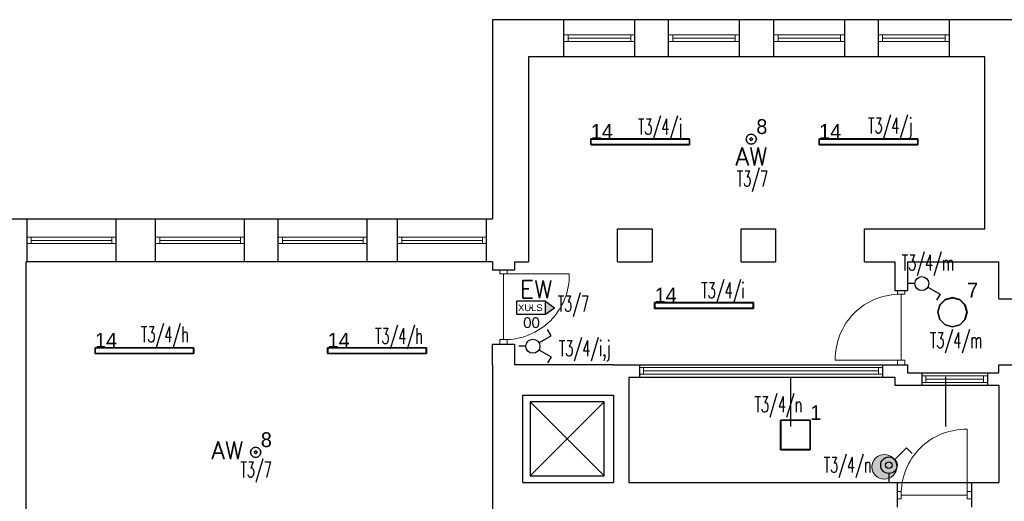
# Model space of a CAD drawing. Header units: millimetres. Extents: x 2260 to 32334, y -33324 to 11762.
# Tile 62 of 79: x 12989 to 14185, y 7127 to 7712. Entities that reach past the tile are written whole.
import ezdxf
from ezdxf.enums import TextEntityAlignment as Align

# ---------------------------------------------------------------- set-up
doc = ezdxf.new("R2010")
doc.units = ezdxf.units.MM
for name, color, linetype in [('_HYBRYD_EW_AT', 1, 'Continuous'), ('DLX_BLD0_LUM', 142, 'Continuous'), ('DLX_BLD0_LUMKEY_IDX', 142, 'Continuous'), ('DLX_BLD1_LUM', 142, 'Continuous'), ('DLX_BLD1_LUMKEY_IDX', 142, 'Continuous'), ('EL_OS_Adres_Opraw', 7, 'Continuous'), ('EL_OSPRZĘT OŚW.', 142, 'Continuous')]:
    doc.layers.add(name, color=color, linetype=linetype)
doc.layers.add('stolarka', color=3, linetype='Continuous', lineweight=9)
doc.layers.add('ściany nośne', color=1, linetype='Continuous', lineweight=25)
doc.styles.add('ADESK1', font='romans', dxfattribs={"oblique": 15})
doc.styles.add('KO', font='simplex.shx')
doc.styles.get("Standard").update_dxf_attribs({"font": 'arial.ttf'})
doc.styles.add('TableTextStyle', font='txt')

# ---------------------------------------------------------------- blocks, each defined once
blk = doc.blocks.new('A$C79356FD1')
at = {"ltscale": 0.5}
blk.add_line((0, 0.5, -66), (0, 0, -66), dxfattribs=at)
blk = doc.blocks.new('XULS_AT')
at = {"layer": '_HYBRYD_EW_AT'}
h = blk.add_hatch(color=256, dxfattribs=at)
h.dxf.hatch_style = 1
h.paths.add_polyline_path([(-174, -77), (-174, 78), (176, 78), (176, 78), (288, 0), (176, -77), (176, -77)])
h.paths.add_polyline_path([(176, 78), (176, 78), (-174, 78), (-174, -77), (176, -77)], flags=17)
blk.add_point((1, 0))
for p in [(176, 78), (176, -77)]:
    blk.add_line(p, (288, 0), dxfattribs=at)
blk.add_lwpolyline([(176, 78), (-174, 78), (-174, -77), (176, -77)], close=True, dxfattribs=at)
blk.add_text('XULS', height=81.9, dxfattribs=at).set_placement((-157, -41))

msp = doc.modelspace()

# ---------------------------------------------------------------- hatches: boundary and pattern name
at = {"layer": 'stolarka', "transparency": 33554687}
h = msp.add_hatch(color=0, dxfattribs=at)
h.dxf.hatch_style = 1
h.paths.add_polyline_path([(14054.069, 7168.741, 1), (14024.069, 7168.741, 1)])

# ---------------------------------------------------------------- linework, layer by layer
at = {"layer": 'DLX_BLD0_LUM'}
for points in [[(14106.371, 7365.425, 0), (14112.886, 7371.94, 0)], [(14112.886, 7371.94, 0), (14106.371, 7365.425, 0)], [(14112.886, 7371.94, 0), (14106.371, 7365.425, 0)], [(14106.371, 7365.425, 0), (14112.886, 7371.94, 0)], [(14113.011, 7371.723, 0), (14106.587, 7365.3, 0)], [(14106.587, 7365.3, 0), (14113.011, 7371.723, 0)], [(14112.886, 7371.94, 0), (14121.786, 7374.325, 0)], [(14121.786, 7374.325, 0), (14112.886, 7371.94, 0)], [(14121.786, 7374.325, 0), (14112.886, 7371.94, 0)], [(14112.886, 7371.94, 0), (14121.786, 7374.325, 0)], [(14112.886, 7371.94, 0), (14112.886, 7371.94, 0)], [(14112.886, 7371.94, 0), (14112.886, 7371.94, 0)], [(14121.786, 7374.075, 0), (14113.011, 7371.723, 0)], [(14113.011, 7371.723, 0), (14121.786, 7374.075, 0)], [(14121.786, 7374.325, 0), (14121.786, 7374.325, 0)], [(14121.786, 7374.325, 0), (14130.686, 7371.94, 0)], [(14130.686, 7371.94, 0), (14121.786, 7374.325, 0)], [(14121.786, 7374.325, 0), (14121.786, 7374.325, 0)], [(14130.686, 7371.94, 0), (14121.786, 7374.325, 0)], [(14121.786, 7374.325, 0), (14130.686, 7371.94, 0)], [(14130.561, 7371.723, 0), (14121.786, 7374.075, 0)], [(14121.786, 7374.075, 0), (14130.561, 7371.723, 0)], [(14136.985, 7365.3, 0), (14130.561, 7371.723, 0)], [(14130.561, 7371.723, 0), (14136.985, 7365.3, 0)], [(14130.686, 7371.94, 0), (14130.686, 7371.94, 0)], [(14130.686, 7371.94, 0), (14137.201, 7365.425, 0)], [(14137.201, 7365.425, 0), (14130.686, 7371.94, 0)], [(14130.686, 7371.94, 0), (14130.686, 7371.94, 0)], [(14137.201, 7365.425, 0), (14130.686, 7371.94, 0)], [(14130.686, 7371.94, 0), (14137.201, 7365.425, 0)], [(14103.986, 7356.525, 0), (14106.371, 7365.425, 0)], [(14106.371, 7365.425, 0), (14103.986, 7356.525, 0)], [(14106.371, 7365.425, 0), (14103.986, 7356.525, 0)], [(14103.986, 7356.525, 0), (14106.371, 7365.425, 0)], [(14106.371, 7347.625, 0), (14103.986, 7356.525, 0)], [(14103.986, 7356.525, 0), (14103.986, 7356.525, 0)], [(14103.986, 7356.525, 0), (14106.371, 7347.625, 0)], [(14103.986, 7356.525, 0), (14103.986, 7356.525, 0)], [(14103.986, 7356.525, 0), (14106.371, 7347.625, 0)], [(14106.371, 7347.625, 0), (14103.986, 7356.525, 0)], [(14106.587, 7365.3, 0), (14104.236, 7356.525, 0)], [(14104.236, 7356.525, 0), (14106.587, 7365.3, 0)], [(14104.236, 7356.525, 0), (14106.587, 7347.75, 0)], [(14106.587, 7347.75, 0), (14104.236, 7356.525, 0)], [(14106.371, 7365.425, 0), (14106.371, 7365.425, 0)], [(14106.371, 7365.425, 0), (14106.371, 7365.425, 0)], [(14139.336, 7356.525, 0), (14136.985, 7365.3, 0)], [(14136.985, 7365.3, 0), (14139.336, 7356.525, 0)], [(14136.985, 7347.75, 0), (14139.336, 7356.525, 0)], [(14139.336, 7356.525, 0), (14136.985, 7347.75, 0)], [(14137.201, 7365.425, 0), (14137.201, 7365.425, 0)], [(14137.201, 7365.425, 0), (14139.586, 7356.525, 0)], [(14139.586, 7356.525, 0), (14137.201, 7365.425, 0)], [(14137.201, 7365.425, 0), (14137.201, 7365.425, 0)], [(14139.586, 7356.525, 0), (14137.201, 7365.425, 0)], [(14137.201, 7365.425, 0), (14139.586, 7356.525, 0)], [(14139.586, 7356.525, 0), (14137.201, 7347.625, 0)], [(14137.201, 7347.625, 0), (14139.586, 7356.525, 0)], [(14137.201, 7347.625, 0), (14139.586, 7356.525, 0)], [(14139.586, 7356.525, 0), (14137.201, 7347.625, 0)], [(14139.586, 7356.525, 0), (14139.586, 7356.525, 0)], [(14139.586, 7356.525, 0), (14139.586, 7356.525, 0)], [(14112.886, 7341.109, 0), (14106.371, 7347.625, 0)], [(14106.371, 7347.625, 0), (14106.371, 7347.625, 0)], [(14106.371, 7347.625, 0), (14112.886, 7341.109, 0)], [(14106.371, 7347.625, 0), (14106.371, 7347.625, 0)], [(14106.371, 7347.625, 0), (14112.886, 7341.109, 0)], [(14112.886, 7341.109, 0), (14106.371, 7347.625, 0)], [(14106.587, 7347.75, 0), (14113.011, 7341.326, 0)], [(14113.011, 7341.326, 0), (14106.587, 7347.75, 0)], [(14130.561, 7341.326, 0), (14136.985, 7347.75, 0)], [(14136.985, 7347.75, 0), (14130.561, 7341.326, 0)], [(14137.201, 7347.625, 0), (14130.686, 7341.109, 0)], [(14130.686, 7341.109, 0), (14137.201, 7347.625, 0)], [(14130.686, 7341.109, 0), (14137.201, 7347.625, 0)], [(14137.201, 7347.625, 0), (14130.686, 7341.109, 0)], [(14137.201, 7347.625, 0), (14137.201, 7347.625, 0)], [(14137.201, 7347.625, 0), (14137.201, 7347.625, 0)], [(14121.786, 7338.724, 0), (14112.886, 7341.109, 0)], [(14112.886, 7341.109, 0), (14112.886, 7341.109, 0)], [(14112.886, 7341.109, 0), (14121.786, 7338.724, 0)], [(14112.886, 7341.109, 0), (14112.886, 7341.109, 0)], [(14112.886, 7341.109, 0), (14121.786, 7338.724, 0)], [(14121.786, 7338.724, 0), (14112.886, 7341.109, 0)], [(14113.011, 7341.326, 0), (14121.786, 7338.975, 0)], [(14121.786, 7338.975, 0), (14113.011, 7341.326, 0)], [(14121.786, 7338.975, 0), (14130.561, 7341.326, 0)], [(14130.561, 7341.326, 0), (14121.786, 7338.975, 0)], [(14130.686, 7341.109, 0), (14121.786, 7338.724, 0)], [(14121.786, 7338.724, 0), (14130.686, 7341.109, 0)], [(14121.786, 7338.724, 0), (14130.686, 7341.109, 0)], [(14130.686, 7341.109, 0), (14121.786, 7338.724, 0)], [(14121.786, 7338.724, 0), (14121.786, 7338.724, 0)], [(14121.786, 7338.724, 0), (14121.786, 7338.724, 0)], [(14130.686, 7341.109, 0), (14130.686, 7341.109, 0)], [(14130.686, 7341.109, 0), (14130.686, 7341.109, 0)]]:
    msp.add_polyline3d(points, dxfattribs=at)
at = {"layer": 'DLX_BLD1_LUM'}
for points in [[(13871.13, 7566.756, 0), (13871.968, 7569.881, 0)], [(13871.968, 7569.881, 0), (13871.13, 7566.756, 0)], [(13871.968, 7569.881, 0), (13871.13, 7566.756, 0)], [(13871.13, 7566.756, 0), (13871.968, 7569.881, 0)], [(13871.968, 7569.881, 0), (13874.255, 7572.169, 0)], [(13874.255, 7572.169, 0), (13871.968, 7569.881, 0)], [(13874.255, 7572.169, 0), (13871.968, 7569.881, 0)], [(13871.968, 7569.881, 0), (13874.255, 7572.169, 0)], [(13871.968, 7569.881, 0), (13871.968, 7569.881, 0)], [(13871.968, 7569.881, 0), (13871.968, 7569.881, 0)], [(13874.255, 7572.169, 0), (13877.38, 7573.006, 0)], [(13877.38, 7573.006, 0), (13874.255, 7572.169, 0)], [(13877.38, 7573.006, 0), (13874.255, 7572.169, 0)], [(13874.255, 7572.169, 0), (13877.38, 7573.006, 0)], [(13874.255, 7572.169, 0), (13874.255, 7572.169, 0)], [(13874.255, 7572.169, 0), (13874.255, 7572.169, 0)], [(13877.38, 7573.006, 0), (13877.38, 7573.006, 0)], [(13877.38, 7573.006, 0), (13880.505, 7572.169, 0)], [(13880.505, 7572.169, 0), (13877.38, 7573.006, 0)], [(13877.38, 7573.006, 0), (13877.38, 7573.006, 0)], [(13880.505, 7572.169, 0), (13877.38, 7573.006, 0)], [(13877.38, 7573.006, 0), (13880.505, 7572.169, 0)], [(13880.505, 7572.169, 0), (13880.505, 7572.169, 0)], [(13880.505, 7572.169, 0), (13882.792, 7569.881, 0)], [(13882.792, 7569.881, 0), (13880.505, 7572.169, 0)], [(13880.505, 7572.169, 0), (13880.505, 7572.169, 0)], [(13882.792, 7569.881, 0), (13880.505, 7572.169, 0)], [(13880.505, 7572.169, 0), (13882.792, 7569.881, 0)], [(13882.792, 7569.881, 0), (13882.792, 7569.881, 0)], [(13882.792, 7569.881, 0), (13883.63, 7566.756, 0)], [(13883.63, 7566.756, 0), (13882.792, 7569.881, 0)], [(13882.792, 7569.881, 0), (13882.792, 7569.881, 0)], [(13883.63, 7566.756, 0), (13882.792, 7569.881, 0)], [(13882.792, 7569.881, 0), (13883.63, 7566.756, 0)], [(13682.587, 7559.95, 0), (13682.587, 7567.15, 0)], [(13682.587, 7567.15, 0), (13682.587, 7567.15, 0)], [(13682.587, 7567.15, 0), (13682.587, 7559.95, 0)], [(13682.587, 7567.15, 0), (13802.587, 7567.15, 0)], [(13802.587, 7567.15, 0), (13682.587, 7567.15, 0)], [(13682.587, 7567.15, 0), (13682.587, 7567.15, 0)], [(13802.587, 7567.15, 0), (13682.587, 7567.15, 0)], [(13682.587, 7567.15, 0), (13682.587, 7559.95, 0)], [(13682.587, 7559.95, 0), (13682.587, 7567.15, 0)], [(13682.587, 7567.15, 0), (13802.587, 7567.15, 0)], [(13802.587, 7559.95, 0), (13682.587, 7559.95, 0)], [(13682.587, 7559.95, 0), (13682.587, 7559.95, 0)], [(13682.587, 7559.95, 0), (13802.587, 7559.95, 0)], [(13682.587, 7559.95, 0), (13682.587, 7559.95, 0)], [(13682.587, 7559.95, 0), (13802.587, 7559.95, 0)], [(13802.587, 7559.95, 0), (13682.587, 7559.95, 0)], [(13802.337, 7566.9, 0), (13682.837, 7566.9, 0)], [(13682.837, 7566.9, 0), (13682.837, 7560.2, 0)], [(13682.837, 7566.9, 0), (13802.337, 7566.9, 0)], [(13682.837, 7560.2, 0), (13682.837, 7566.9, 0)], [(13682.837, 7560.2, 0), (13802.337, 7560.2, 0)], [(13802.337, 7560.2, 0), (13682.837, 7560.2, 0)], [(13802.337, 7560.2, 0), (13802.337, 7566.9, 0)], [(13802.337, 7566.9, 0), (13802.337, 7560.2, 0)], [(13802.587, 7567.15, 0), (13802.587, 7567.15, 0)], [(13802.587, 7567.15, 0), (13802.587, 7559.95, 0)], [(13802.587, 7559.95, 0), (13802.587, 7567.15, 0)], [(13802.587, 7567.15, 0), (13802.587, 7567.15, 0)], [(13802.587, 7559.95, 0), (13802.587, 7567.15, 0)], [(13802.587, 7567.15, 0), (13802.587, 7559.95, 0)], [(13802.587, 7559.95, 0), (13802.587, 7559.95, 0)], [(13802.587, 7559.95, 0), (13802.587, 7559.95, 0)], [(13871.968, 7563.631, 0), (13871.13, 7566.756, 0)], [(13871.13, 7566.756, 0), (13871.13, 7566.756, 0)], [(13871.13, 7566.756, 0), (13871.968, 7563.631, 0)], [(13871.13, 7566.756, 0), (13871.13, 7566.756, 0)], [(13871.13, 7566.756, 0), (13871.968, 7563.631, 0)], [(13871.968, 7563.631, 0), (13871.13, 7566.756, 0)], [(13874.255, 7561.344, 0), (13871.968, 7563.631, 0)], [(13871.968, 7563.631, 0), (13871.968, 7563.631, 0)], [(13871.968, 7563.631, 0), (13874.255, 7561.344, 0)], [(13871.968, 7563.631, 0), (13871.968, 7563.631, 0)], [(13871.968, 7563.631, 0), (13874.255, 7561.344, 0)], [(13874.255, 7561.344, 0), (13871.968, 7563.631, 0)], [(13877.38, 7560.506, 0), (13874.255, 7561.344, 0)], [(13874.255, 7561.344, 0), (13874.255, 7561.344, 0)], [(13874.255, 7561.344, 0), (13877.38, 7560.506, 0)], [(13874.255, 7561.344, 0), (13874.255, 7561.344, 0)], [(13874.255, 7561.344, 0), (13877.38, 7560.506, 0)], [(13877.38, 7560.506, 0), (13874.255, 7561.344, 0)], [(13876.081, 7567.506, 0), (13875.88, 7566.756, 0)], [(13875.88, 7566.756, 0), (13876.081, 7567.506, 0)], [(13875.88, 7566.756, 0), (13876.081, 7566.006, 0)], [(13876.081, 7566.006, 0), (13875.88, 7566.756, 0)], [(13876.63, 7568.055, 0), (13876.081, 7567.506, 0)], [(13876.081, 7567.506, 0), (13876.63, 7568.055, 0)], [(13876.081, 7566.006, 0), (13876.63, 7565.457, 0)], [(13876.63, 7565.457, 0), (13876.081, 7566.006, 0)], [(13877.38, 7568.256, 0), (13876.63, 7568.055, 0)], [(13876.63, 7568.055, 0), (13877.38, 7568.256, 0)], [(13876.63, 7565.457, 0), (13877.38, 7565.256, 0)], [(13877.38, 7565.256, 0), (13876.63, 7565.457, 0)], [(13878.13, 7568.055, 0), (13877.38, 7568.256, 0)], [(13877.38, 7568.256, 0), (13878.13, 7568.055, 0)], [(13877.38, 7565.256, 0), (13878.13, 7565.457, 0)], [(13878.13, 7565.457, 0), (13877.38, 7565.256, 0)], [(13880.505, 7561.344, 0), (13877.38, 7560.506, 0)], [(13877.38, 7560.506, 0), (13880.505, 7561.344, 0)], [(13877.38, 7560.506, 0), (13880.505, 7561.344, 0)], [(13880.505, 7561.344, 0), (13877.38, 7560.506, 0)], [(13877.38, 7560.506, 0), (13877.38, 7560.506, 0)], [(13877.38, 7560.506, 0), (13877.38, 7560.506, 0)], [(13878.679, 7567.506, 0), (13878.13, 7568.055, 0)], [(13878.13, 7568.055, 0), (13878.679, 7567.506, 0)], [(13878.13, 7565.457, 0), (13878.679, 7566.006, 0)], [(13878.679, 7566.006, 0), (13878.13, 7565.457, 0)], [(13878.88, 7566.756, 0), (13878.679, 7567.506, 0)], [(13878.679, 7567.506, 0), (13878.88, 7566.756, 0)], [(13878.679, 7566.006, 0), (13878.88, 7566.756, 0)], [(13878.88, 7566.756, 0), (13878.679, 7566.006, 0)], [(13882.792, 7563.631, 0), (13880.505, 7561.344, 0)], [(13880.505, 7561.344, 0), (13882.792, 7563.631, 0)], [(13880.505, 7561.344, 0), (13882.792, 7563.631, 0)], [(13882.792, 7563.631, 0), (13880.505, 7561.344, 0)], [(13880.505, 7561.344, 0), (13880.505, 7561.344, 0)], [(13880.505, 7561.344, 0), (13880.505, 7561.344, 0)], [(13883.63, 7566.756, 0), (13882.792, 7563.631, 0)], [(13882.792, 7563.631, 0), (13883.63, 7566.756, 0)], [(13882.792, 7563.631, 0), (13883.63, 7566.756, 0)], [(13883.63, 7566.756, 0), (13882.792, 7563.631, 0)], [(13882.792, 7563.631, 0), (13882.792, 7563.631, 0)], [(13882.792, 7563.631, 0), (13882.792, 7563.631, 0)], [(13883.63, 7566.756, 0), (13883.63, 7566.756, 0)], [(13883.63, 7566.756, 0), (13883.63, 7566.756, 0)], [(13959.852, 7559.95, 0), (13959.852, 7567.15, 0)], [(13959.852, 7567.15, 0), (13959.852, 7567.15, 0)], [(13959.852, 7567.15, 0), (13959.852, 7559.95, 0)], [(13959.852, 7567.15, 0), (14079.851, 7567.15, 0)], [(14079.851, 7567.15, 0), (13959.852, 7567.15, 0)], [(13959.852, 7567.15, 0), (13959.852, 7567.15, 0)], [(14079.851, 7567.15, 0), (13959.852, 7567.15, 0)], [(13959.852, 7567.15, 0), (13959.852, 7559.95, 0)], [(13959.852, 7559.95, 0), (13959.852, 7567.15, 0)], [(13959.852, 7567.15, 0), (14079.851, 7567.15, 0)], [(14079.851, 7559.95, 0), (13959.852, 7559.95, 0)], [(13959.852, 7559.95, 0), (13959.852, 7559.95, 0)], [(13959.852, 7559.95, 0), (14079.851, 7559.95, 0)], [(13959.852, 7559.95, 0), (13959.852, 7559.95, 0)], [(13959.852, 7559.95, 0), (14079.851, 7559.95, 0)], [(14079.851, 7559.95, 0), (13959.852, 7559.95, 0)], [(14079.602, 7566.9, 0), (13960.101, 7566.9, 0)], [(13960.101, 7566.9, 0), (13960.101, 7560.2, 0)], [(13960.101, 7566.9, 0), (14079.602, 7566.9, 0)], [(13960.101, 7560.2, 0), (13960.101, 7566.9, 0)], [(13960.101, 7560.2, 0), (14079.602, 7560.2, 0)], [(14079.602, 7560.2, 0), (13960.101, 7560.2, 0)], [(14079.602, 7560.2, 0), (14079.602, 7566.9, 0)], [(14079.602, 7566.9, 0), (14079.602, 7560.2, 0)], [(14079.851, 7567.15, 0), (14079.851, 7567.15, 0)], [(14079.851, 7567.15, 0), (14079.851, 7559.95, 0)], [(14079.851, 7559.95, 0), (14079.851, 7567.15, 0)], [(14079.851, 7567.15, 0), (14079.851, 7567.15, 0)], [(14079.851, 7559.95, 0), (14079.851, 7567.15, 0)], [(14079.851, 7567.15, 0), (14079.851, 7559.95, 0)], [(14079.851, 7559.95, 0), (14079.851, 7559.95, 0)], [(14079.851, 7559.95, 0), (14079.851, 7559.95, 0)], [(13760.115, 7361.087, 0), (13760.115, 7368.287, 0)], [(13760.115, 7368.287, 0), (13760.115, 7368.287, 0)], [(13760.115, 7368.287, 0), (13760.115, 7361.087, 0)], [(13760.115, 7368.287, 0), (13880.115, 7368.287, 0)], [(13880.115, 7368.287, 0), (13760.115, 7368.287, 0)], [(13760.115, 7368.287, 0), (13760.115, 7368.287, 0)], [(13880.115, 7368.287, 0), (13760.115, 7368.287, 0)], [(13760.115, 7368.287, 0), (13760.115, 7361.087, 0)], [(13760.115, 7361.087, 0), (13760.115, 7368.287, 0)], [(13760.115, 7368.287, 0), (13880.115, 7368.287, 0)], [(13879.865, 7368.037, 0), (13760.364, 7368.037, 0)], [(13760.364, 7368.037, 0), (13760.364, 7361.337, 0)], [(13760.364, 7368.037, 0), (13879.865, 7368.037, 0)], [(13760.364, 7361.337, 0), (13760.364, 7368.037, 0)], [(13879.865, 7361.337, 0), (13879.865, 7368.037, 0)], [(13879.865, 7368.037, 0), (13879.865, 7361.337, 0)], [(13880.115, 7368.287, 0), (13880.115, 7368.287, 0)], [(13880.115, 7368.287, 0), (13880.115, 7361.087, 0)], [(13880.115, 7361.087, 0), (13880.115, 7368.287, 0)], [(13880.115, 7368.287, 0), (13880.115, 7368.287, 0)], [(13880.115, 7361.087, 0), (13880.115, 7368.287, 0)], [(13880.115, 7368.287, 0), (13880.115, 7361.087, 0)], [(13880.115, 7361.087, 0), (13760.115, 7361.087, 0)], [(13760.115, 7361.087, 0), (13760.115, 7361.087, 0)], [(13760.115, 7361.087, 0), (13880.115, 7361.087, 0)], [(13760.115, 7361.087, 0), (13760.115, 7361.087, 0)], [(13760.115, 7361.087, 0), (13880.115, 7361.087, 0)], [(13880.115, 7361.087, 0), (13760.115, 7361.087, 0)], [(13760.364, 7361.337, 0), (13879.865, 7361.337, 0)], [(13879.865, 7361.337, 0), (13760.364, 7361.337, 0)], [(13880.115, 7361.087, 0), (13880.115, 7361.087, 0)], [(13880.115, 7361.087, 0), (13880.115, 7361.087, 0)], [(13080.509, 7306.337, 0), (13080.509, 7313.537, 0)], [(13080.509, 7313.537, 0), (13080.509, 7313.537, 0)], [(13080.509, 7313.537, 0), (13080.509, 7306.337, 0)], [(13080.509, 7313.537, 0), (13200.509, 7313.537, 0)], [(13200.509, 7313.537, 0), (13080.509, 7313.537, 0)], [(13080.509, 7313.537, 0), (13080.509, 7313.537, 0)], [(13200.509, 7313.537, 0), (13080.509, 7313.537, 0)], [(13080.509, 7313.537, 0), (13080.509, 7306.337, 0)], [(13080.509, 7306.337, 0), (13080.509, 7313.537, 0)], [(13080.509, 7313.537, 0), (13200.509, 7313.537, 0)], [(13200.509, 7306.337, 0), (13080.509, 7306.337, 0)], [(13080.509, 7306.337, 0), (13080.509, 7306.337, 0)], [(13080.509, 7306.337, 0), (13200.509, 7306.337, 0)], [(13080.509, 7306.337, 0), (13080.509, 7306.337, 0)], [(13080.509, 7306.337, 0), (13200.509, 7306.337, 0)], [(13200.509, 7306.337, 0), (13080.509, 7306.337, 0)], [(13200.259, 7313.287, 0), (13080.759, 7313.287, 0)], [(13080.759, 7313.287, 0), (13080.759, 7306.587, 0)], [(13080.759, 7313.287, 0), (13200.259, 7313.287, 0)], [(13080.759, 7306.587, 0), (13080.759, 7313.287, 0)], [(13080.759, 7306.587, 0), (13200.259, 7306.587, 0)], [(13200.259, 7306.587, 0), (13080.759, 7306.587, 0)], [(13200.259, 7306.587, 0), (13200.259, 7313.287, 0)], [(13200.259, 7313.287, 0), (13200.259, 7306.587, 0)], [(13200.509, 7313.537, 0), (13200.509, 7313.537, 0)], [(13200.509, 7313.537, 0), (13200.509, 7306.337, 0)], [(13200.509, 7306.337, 0), (13200.509, 7313.537, 0)], [(13200.509, 7313.537, 0), (13200.509, 7313.537, 0)], [(13200.509, 7306.337, 0), (13200.509, 7313.537, 0)], [(13200.509, 7313.537, 0), (13200.509, 7306.337, 0)], [(13200.509, 7306.337, 0), (13200.509, 7306.337, 0)], [(13200.509, 7306.337, 0), (13200.509, 7306.337, 0)], [(13363.009, 7306.337, 0), (13363.009, 7313.537, 0)], [(13363.009, 7313.537, 0), (13363.009, 7313.537, 0)], [(13363.009, 7313.537, 0), (13363.009, 7306.337, 0)], [(13363.009, 7313.537, 0), (13483.009, 7313.537, 0)], [(13483.009, 7313.537, 0), (13363.009, 7313.537, 0)], [(13363.009, 7313.537, 0), (13363.009, 7313.537, 0)], [(13483.009, 7313.537, 0), (13363.009, 7313.537, 0)], [(13363.009, 7313.537, 0), (13363.009, 7306.337, 0)], [(13363.009, 7306.337, 0), (13363.009, 7313.537, 0)], [(13363.009, 7313.537, 0), (13483.009, 7313.537, 0)], [(13483.009, 7306.337, 0), (13363.009, 7306.337, 0)], [(13363.009, 7306.337, 0), (13363.009, 7306.337, 0)], [(13363.009, 7306.337, 0), (13483.009, 7306.337, 0)], [(13363.009, 7306.337, 0), (13363.009, 7306.337, 0)], [(13363.009, 7306.337, 0), (13483.009, 7306.337, 0)], [(13483.009, 7306.337, 0), (13363.009, 7306.337, 0)], [(13482.76, 7313.287, 0), (13363.259, 7313.287, 0)], [(13363.259, 7313.287, 0), (13363.259, 7306.587, 0)], [(13363.259, 7313.287, 0), (13482.76, 7313.287, 0)], [(13363.259, 7306.587, 0), (13363.259, 7313.287, 0)], [(13363.259, 7306.587, 0), (13482.76, 7306.587, 0)], [(13482.76, 7306.587, 0), (13363.259, 7306.587, 0)], [(13482.76, 7306.587, 0), (13482.76, 7313.287, 0)], [(13482.76, 7313.287, 0), (13482.76, 7306.587, 0)], [(13483.009, 7313.537, 0), (13483.009, 7313.537, 0)], [(13483.009, 7313.537, 0), (13483.009, 7306.337, 0)], [(13483.009, 7306.337, 0), (13483.009, 7313.537, 0)], [(13483.009, 7313.537, 0), (13483.009, 7313.537, 0)], [(13483.009, 7306.337, 0), (13483.009, 7313.537, 0)], [(13483.009, 7313.537, 0), (13483.009, 7306.337, 0)], [(13483.009, 7306.337, 0), (13483.009, 7306.337, 0)], [(13483.009, 7306.337, 0), (13483.009, 7306.337, 0)], [(13913.127, 7189.643, 0), (13913.127, 7225.643, 0)], [(13913.127, 7225.643, 0), (13913.127, 7225.643, 0)], [(13913.127, 7225.643, 0), (13913.127, 7189.643, 0)], [(13913.127, 7225.643, 0), (13949.127, 7225.643, 0)], [(13949.127, 7225.643, 0), (13913.127, 7225.643, 0)], [(13913.127, 7225.643, 0), (13913.127, 7225.643, 0)], [(13913.127, 7225.643, 0), (13913.127, 7189.643, 0)], [(13949.127, 7225.643, 0), (13913.127, 7225.643, 0)], [(13913.127, 7189.643, 0), (13913.127, 7225.643, 0)], [(13913.127, 7225.643, 0), (13949.127, 7225.643, 0)], [(13913.377, 7225.393, 0), (13913.377, 7189.893, 0)], [(13948.877, 7225.393, 0), (13913.377, 7225.393, 0)], [(13913.377, 7189.893, 0), (13913.377, 7225.393, 0)], [(13913.377, 7225.393, 0), (13948.877, 7225.393, 0)], [(13948.877, 7189.893, 0), (13948.877, 7225.393, 0)], [(13948.877, 7225.393, 0), (13948.877, 7189.893, 0)], [(13949.127, 7225.643, 0), (13949.127, 7189.643, 0)], [(13949.127, 7189.643, 0), (13949.127, 7225.643, 0)], [(13949.127, 7225.643, 0), (13949.127, 7225.643, 0)], [(13949.127, 7225.643, 0), (13949.127, 7225.643, 0)], [(13949.127, 7189.643, 0), (13949.127, 7225.643, 0)], [(13949.127, 7225.643, 0), (13949.127, 7189.643, 0)], [(13269.376, 7186.521, 0), (13270.213, 7189.646, 0)], [(13270.213, 7189.646, 0), (13269.376, 7186.521, 0)], [(13270.213, 7189.646, 0), (13269.376, 7186.521, 0)], [(13269.376, 7186.521, 0), (13270.213, 7189.646, 0)], [(13270.213, 7183.396, 0), (13269.376, 7186.521, 0)], [(13269.376, 7186.521, 0), (13269.376, 7186.521, 0)], [(13269.376, 7186.521, 0), (13270.213, 7183.396, 0)], [(13269.376, 7186.521, 0), (13269.376, 7186.521, 0)], [(13269.376, 7186.521, 0), (13270.213, 7183.396, 0)], [(13270.213, 7183.396, 0), (13269.376, 7186.521, 0)], [(13270.213, 7189.646, 0), (13272.501, 7191.933, 0)], [(13272.501, 7191.933, 0), (13270.213, 7189.646, 0)], [(13272.501, 7191.933, 0), (13270.213, 7189.646, 0)], [(13270.213, 7189.646, 0), (13272.501, 7191.933, 0)], [(13270.213, 7189.646, 0), (13270.213, 7189.646, 0)], [(13270.213, 7189.646, 0), (13270.213, 7189.646, 0)], [(13272.501, 7191.933, 0), (13275.626, 7192.771, 0)], [(13275.626, 7192.771, 0), (13272.501, 7191.933, 0)], [(13275.626, 7192.771, 0), (13272.501, 7191.933, 0)], [(13272.501, 7191.933, 0), (13275.626, 7192.771, 0)], [(13272.501, 7191.933, 0), (13272.501, 7191.933, 0)], [(13272.501, 7191.933, 0), (13272.501, 7191.933, 0)], [(13274.326, 7187.271, 0), (13274.126, 7186.521, 0)], [(13274.126, 7186.521, 0), (13274.326, 7187.271, 0)], [(13274.126, 7186.521, 0), (13274.326, 7185.771, 0)], [(13274.326, 7185.771, 0), (13274.126, 7186.521, 0)], [(13274.876, 7187.82, 0), (13274.326, 7187.271, 0)], [(13274.326, 7187.271, 0), (13274.876, 7187.82, 0)], [(13275.626, 7188.021, 0), (13274.876, 7187.82, 0)], [(13274.876, 7187.82, 0), (13275.626, 7188.021, 0)], [(13275.626, 7192.771, 0), (13275.626, 7192.771, 0)], [(13275.626, 7192.771, 0), (13278.751, 7191.933, 0)], [(13278.751, 7191.933, 0), (13275.626, 7192.771, 0)], [(13275.626, 7192.771, 0), (13275.626, 7192.771, 0)], [(13278.751, 7191.933, 0), (13275.626, 7192.771, 0)], [(13275.626, 7192.771, 0), (13278.751, 7191.933, 0)], [(13276.376, 7187.82, 0), (13275.626, 7188.021, 0)], [(13275.626, 7188.021, 0), (13276.376, 7187.82, 0)], [(13276.925, 7187.271, 0), (13276.376, 7187.82, 0)], [(13276.376, 7187.82, 0), (13276.925, 7187.271, 0)], [(13277.126, 7186.521, 0), (13276.925, 7187.271, 0)], [(13276.925, 7187.271, 0), (13277.126, 7186.521, 0)], [(13276.925, 7185.771, 0), (13277.126, 7186.521, 0)], [(13277.126, 7186.521, 0), (13276.925, 7185.771, 0)], [(13278.751, 7191.933, 0), (13278.751, 7191.933, 0)], [(13278.751, 7191.933, 0), (13281.038, 7189.646, 0)], [(13281.038, 7189.646, 0), (13278.751, 7191.933, 0)], [(13278.751, 7191.933, 0), (13278.751, 7191.933, 0)], [(13281.038, 7189.646, 0), (13278.751, 7191.933, 0)], [(13278.751, 7191.933, 0), (13281.038, 7189.646, 0)], [(13281.038, 7189.646, 0), (13281.038, 7189.646, 0)], [(13281.038, 7189.646, 0), (13281.876, 7186.521, 0)], [(13281.876, 7186.521, 0), (13281.038, 7189.646, 0)], [(13281.038, 7189.646, 0), (13281.038, 7189.646, 0)], [(13281.876, 7186.521, 0), (13281.038, 7189.646, 0)], [(13281.038, 7189.646, 0), (13281.876, 7186.521, 0)], [(13281.876, 7186.521, 0), (13281.038, 7183.396, 0)], [(13281.038, 7183.396, 0), (13281.876, 7186.521, 0)], [(13281.038, 7183.396, 0), (13281.876, 7186.521, 0)], [(13281.876, 7186.521, 0), (13281.038, 7183.396, 0)], [(13281.876, 7186.521, 0), (13281.876, 7186.521, 0)], [(13281.876, 7186.521, 0), (13281.876, 7186.521, 0)], [(13949.127, 7189.643, 0), (13913.127, 7189.643, 0)], [(13913.127, 7189.643, 0), (13913.127, 7189.643, 0)], [(13913.127, 7189.643, 0), (13949.127, 7189.643, 0)], [(13913.127, 7189.643, 0), (13913.127, 7189.643, 0)], [(13913.127, 7189.643, 0), (13949.127, 7189.643, 0)], [(13949.127, 7189.643, 0), (13913.127, 7189.643, 0)], [(13913.377, 7189.893, 0), (13948.877, 7189.893, 0)], [(13948.877, 7189.893, 0), (13913.377, 7189.893, 0)], [(13949.127, 7189.643, 0), (13949.127, 7189.643, 0)], [(13949.127, 7189.643, 0), (13949.127, 7189.643, 0)], [(13272.501, 7181.108, 0), (13270.213, 7183.396, 0)], [(13270.213, 7183.396, 0), (13270.213, 7183.396, 0)], [(13270.213, 7183.396, 0), (13272.501, 7181.108, 0)], [(13270.213, 7183.396, 0), (13270.213, 7183.396, 0)], [(13270.213, 7183.396, 0), (13272.501, 7181.108, 0)], [(13272.501, 7181.108, 0), (13270.213, 7183.396, 0)], [(13275.626, 7180.271, 0), (13272.501, 7181.108, 0)], [(13272.501, 7181.108, 0), (13272.501, 7181.108, 0)], [(13272.501, 7181.108, 0), (13275.626, 7180.271, 0)], [(13272.501, 7181.108, 0), (13272.501, 7181.108, 0)], [(13272.501, 7181.108, 0), (13275.626, 7180.271, 0)], [(13275.626, 7180.271, 0), (13272.501, 7181.108, 0)], [(13274.326, 7185.771, 0), (13274.876, 7185.222, 0)], [(13274.876, 7185.222, 0), (13274.326, 7185.771, 0)], [(13274.876, 7185.222, 0), (13275.626, 7185.021, 0)], [(13275.626, 7185.021, 0), (13274.876, 7185.222, 0)], [(13275.626, 7185.021, 0), (13276.376, 7185.222, 0)], [(13276.376, 7185.222, 0), (13275.626, 7185.021, 0)], [(13278.751, 7181.108, 0), (13275.626, 7180.271, 0)], [(13275.626, 7180.271, 0), (13278.751, 7181.108, 0)], [(13275.626, 7180.271, 0), (13278.751, 7181.108, 0)], [(13278.751, 7181.108, 0), (13275.626, 7180.271, 0)], [(13275.626, 7180.271, 0), (13275.626, 7180.271, 0)], [(13275.626, 7180.271, 0), (13275.626, 7180.271, 0)], [(13276.376, 7185.222, 0), (13276.925, 7185.771, 0)], [(13276.925, 7185.771, 0), (13276.376, 7185.222, 0)], [(13281.038, 7183.396, 0), (13278.751, 7181.108, 0)], [(13278.751, 7181.108, 0), (13281.038, 7183.396, 0)], [(13278.751, 7181.108, 0), (13281.038, 7183.396, 0)], [(13281.038, 7183.396, 0), (13278.751, 7181.108, 0)], [(13278.751, 7181.108, 0), (13278.751, 7181.108, 0)], [(13278.751, 7181.108, 0), (13278.751, 7181.108, 0)], [(13281.038, 7183.396, 0), (13281.038, 7183.396, 0)], [(13281.038, 7183.396, 0), (13281.038, 7183.396, 0)]]:
    msp.add_polyline3d(points, dxfattribs=at)
at = {"layer": 'EL_OSPRZĘT OŚW.'}
for p, q in [((14076.099, 7391.282), (14067.599, 7391.282)), ((14091.961, 7387.032), (14106.683, 7378.532)), ((14106.683, 7378.532), (14102.362, 7371.049)), ((13634.372, 7327.974), (13630.051, 7335.457)), ((13619.65, 7319.474), (13634.372, 7327.974)), ((13603.789, 7315.224), (13595.289, 7315.224)), ((13619.65, 7310.974), (13634.372, 7302.474)), ((13634.372, 7302.474), (13630.051, 7294.99))]:
    msp.add_line(p, q, dxfattribs=at)
at = {"layer": 'EL_OSPRZĘT OŚW.', "ltscale": 0.5}
for p, q in [((14051.716, 7177.869), (14065.858, 7192.012)), ((14065.858, 7192.012), (14073.047, 7184.823))]:
    msp.add_line(p, q, dxfattribs=at)
at = {"layer": 'EL_OSPRZĘT OŚW.'}
for centre in [(14084.599, 7391.282), (13612.289, 7315.224)]:
    msp.add_circle(centre, 8.5, dxfattribs=at)
at = {"layer": 'EL_OSPRZĘT OŚW.', "ltscale": 0.5}
for major_axis, start_param, end_param in [((7.071, -7.071), 0.7853981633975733, 7.06858347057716), ((2.828, 2.828), -0.78539816, 5.49778714)]:
    msp.add_ellipse((14044.645, 7170.798), major_axis=major_axis, ratio=1, start_param=start_param, end_param=end_param, dxfattribs=at)
at = {"layer": 'stolarka', "color": 0}
for p, q in [((13650.026, 7693.342), (13655.026, 7693.342)), ((13655.026, 7693.342), (13655.026, 7685.342)), ((13655.026, 7693.342), (13731.026, 7693.342)), ((13655.026, 7689.342), (13731.026, 7689.342)), ((13736.026, 7693.342), (13731.026, 7693.342)), ((13731.026, 7693.342), (13731.026, 7685.342)), ((13777.026, 7693.342), (13782.026, 7693.342)), ((13782.026, 7693.342), (13782.026, 7685.342)), ((13782.026, 7693.342), (13858.026, 7693.342)), ((13782.026, 7689.342), (13858.026, 7689.342)), ((13863.026, 7693.342), (13858.026, 7693.342)), ((13858.026, 7693.342), (13858.026, 7685.342)), ((13905.026, 7693.342), (13910.026, 7693.342)), ((13910.026, 7693.342), (13910.026, 7685.342)), ((13910.026, 7693.342), (13986.026, 7693.342)), ((13910.026, 7689.342), (13986.026, 7689.342)), ((13991.026, 7693.342), (13986.026, 7693.342)), ((13986.026, 7693.342), (13986.026, 7685.342)), ((14032.026, 7693.342), (14037.026, 7693.342)), ((14037.026, 7693.342), (14037.026, 7685.342)), ((14037.026, 7693.342), (14113.026, 7693.342)), ((14037.026, 7689.342), (14113.026, 7689.342)), ((14118.026, 7693.342), (14113.026, 7693.342)), ((14113.026, 7693.342), (14113.026, 7685.342)), ((13655.026, 7685.342), (13650.026, 7685.342)), ((13655.026, 7685.342), (13731.026, 7685.342)), ((13731.026, 7685.342), (13736.026, 7685.342)), ((13782.026, 7685.342), (13777.026, 7685.342)), ((13782.026, 7685.342), (13858.026, 7685.342)), ((13858.026, 7685.342), (13863.026, 7685.342)), ((13910.026, 7685.342), (13905.026, 7685.342)), ((13910.026, 7685.342), (13986.026, 7685.342)), ((13986.026, 7685.342), (13991.026, 7685.342)), ((14037.026, 7685.342), (14032.026, 7685.342)), ((14037.026, 7685.342), (14113.026, 7685.342)), ((14113.026, 7685.342), (14118.026, 7685.342)), ((12998.026, 7447.842), (13003.026, 7447.842)), ((13003.026, 7439.842), (12998.026, 7439.842)), ((13003.026, 7447.842), (13003.026, 7439.842)), ((13003.026, 7447.842), (13101.026, 7447.842)), ((13003.026, 7443.842), (13101.026, 7443.842)), ((13003.026, 7439.842), (13101.026, 7439.842)), ((13106.026, 7447.842), (13101.026, 7447.842)), ((13101.026, 7447.842), (13101.026, 7439.842)), ((13101.026, 7439.842), (13106.026, 7439.842)), ((13154.026, 7447.842), (13159.026, 7447.842)), ((13159.026, 7439.842), (13154.026, 7439.842)), ((13159.026, 7447.842), (13159.026, 7439.842)), ((13159.026, 7447.842), (13257.026, 7447.842)), ((13159.026, 7443.842), (13257.026, 7443.842)), ((13159.026, 7439.842), (13257.026, 7439.842)), ((13262.026, 7447.842), (13257.026, 7447.842)), ((13257.026, 7447.842), (13257.026, 7439.842)), ((13257.026, 7439.842), (13262.026, 7439.842)), ((13303.026, 7447.842), (13308.026, 7447.842)), ((13308.026, 7439.842), (13303.026, 7439.842)), ((13308.026, 7447.842), (13308.026, 7439.842)), ((13308.026, 7447.842), (13406.026, 7447.842)), ((13308.026, 7443.842), (13406.026, 7443.842)), ((13308.026, 7439.842), (13406.026, 7439.842)), ((13411.026, 7447.842), (13406.026, 7447.842)), ((13406.026, 7447.842), (13406.026, 7439.842)), ((13406.026, 7439.842), (13411.026, 7439.842)), ((13448.026, 7447.842), (13453.026, 7447.842)), ((13453.026, 7439.842), (13448.026, 7439.842)), ((13453.026, 7447.842), (13453.026, 7439.842)), ((13453.026, 7447.842), (13551.026, 7447.842)), ((13453.026, 7443.842), (13551.026, 7443.842)), ((13453.026, 7439.842), (13551.026, 7439.842)), ((13556.026, 7447.842), (13551.026, 7447.842)), ((13551.026, 7447.842), (13551.026, 7439.842)), ((13551.026, 7439.842), (13556.026, 7439.842)), ((13572.026, 7403.342), (13572.026, 7407.842)), ((13581.026, 7403.342), (13572.026, 7403.342)), ((13576.526, 7323.342), (13576.526, 7403.342)), ((13576.526, 7403.342), (13656.526, 7403.342)), ((13581.026, 7403.342), (13581.026, 7407.842)), ((14055.026, 7378.342), (14055.026, 7382.842)), ((14064.026, 7378.342), (14055.026, 7378.342)), ((14059.526, 7298.342), (14059.526, 7378.342)), ((14064.026, 7378.342), (14064.026, 7382.842)), ((13572.026, 7323.342), (13572.026, 7317.842)), ((13581.026, 7323.342), (13572.026, 7323.342)), ((13581.026, 7323.342), (13581.026, 7317.842)), ((14059.526, 7298.342), (13979.526, 7298.342)), ((14055.026, 7298.342), (14055.026, 7292.842)), ((14064.026, 7298.342), (14055.026, 7298.342)), ((14064.026, 7298.342), (14064.026, 7292.842)), ((13741.76, 7289.342), (13746.76, 7289.342)), ((13746.76, 7289.342), (13746.76, 7281.342)), ((13746.76, 7289.342), (14032.026, 7289.342)), ((13746.76, 7285.342), (14032.026, 7285.342)), ((14037.026, 7289.342), (14032.026, 7289.342)), ((14032.026, 7289.342), (14032.026, 7281.342)), ((13746.76, 7281.342), (13741.76, 7281.342)), ((13746.76, 7281.342), (14032.026, 7281.342)), ((14032.026, 7281.342), (14037.026, 7281.342)), ((14084.526, 7279.342), (14089.526, 7279.342)), ((14084.526, 7279.342), (14164.526, 7279.342)), ((14089.526, 7271.342), (14084.526, 7271.342)), ((14084.526, 7271.342), (14164.526, 7271.342)), ((14089.526, 7279.342), (14089.526, 7271.342)), ((14089.526, 7275.342), (14159.526, 7275.342)), ((14164.526, 7279.342), (14159.526, 7279.342)), ((14159.526, 7279.342), (14159.526, 7271.342)), ((14159.526, 7271.342), (14164.526, 7271.342)), ((14139.526, 7134.397), (14139.526, 7214.397)), ((14059.526, 7138.897), (14055.026, 7138.897)), ((14059.526, 7138.897), (14059.526, 7129.897)), ((14139.526, 7138.897), (14139.526, 7129.897)), ((14139.526, 7138.897), (14145.026, 7138.897)), ((14059.526, 7129.897), (14055.026, 7129.897)), ((14139.526, 7134.397), (14059.526, 7134.397)), ((14139.526, 7129.897), (14145.026, 7129.897))]:
    msp.add_line(p, q, dxfattribs=at)
for points in [[(13656.526, 7403.342, -0.42573526), (13576.526, 7323.342)], [(13979.526, 7298.342, -0.42573526), (14059.526, 7378.342)], [(14139.526, 7214.397, 0.42573526), (14059.526, 7134.397)]]:
    msp.add_lwpolyline(points, format="xyb", dxfattribs=at)
msp.add_circle((14039.069, 7168.741), 15, dxfattribs=at)
at = {"layer": 'ściany nośne', "color": 0}
for p, q in [((13563.026, 7711.842), (13563.026, 7469.842)), ((14206.026, 7711.842), (13563.026, 7711.842)), ((13650.026, 7666.842), (13650.026, 7711.842)), ((13736.026, 7666.842), (13736.026, 7711.842)), ((13777.026, 7666.842), (13777.026, 7711.842)), ((13863.026, 7666.842), (13863.026, 7711.842)), ((13905.026, 7666.842), (13905.026, 7711.842)), ((13991.026, 7666.842), (13991.026, 7711.842)), ((14032.026, 7666.842), (14032.026, 7711.842)), ((14118.026, 7666.842), (14118.026, 7711.842)), ((14161.026, 7666.842), (13607.026, 7666.842)), ((13607.026, 7666.842), (13607.026, 7417.842)), ((14161.026, 7457.842), (14161.026, 7666.842)), ((12677.026, 7469.842), (13097.026, 7469.842)), ((12998.026, 7417.842), (12998.026, 7469.842)), ((13097.026, 7469.842), (13563.026, 7469.842)), ((13106.026, 7417.842), (13106.026, 7469.842)), ((13154.026, 7417.842), (13154.026, 7469.842)), ((13262.026, 7417.842), (13262.026, 7469.842)), ((13303.026, 7417.842), (13303.026, 7469.842)), ((13411.026, 7417.842), (13411.026, 7469.842)), ((13448.026, 7417.842), (13448.026, 7469.842)), ((13556.026, 7417.842), (13556.026, 7469.842)), ((13715.026, 7457.842), (13757.026, 7457.842)), ((13715.026, 7417.842), (13715.026, 7457.842)), ((13757.026, 7457.842), (13757.026, 7417.842)), ((13865.026, 7457.842), (13907.026, 7457.842)), ((13865.026, 7417.842), (13865.026, 7457.842)), ((13907.026, 7457.842), (13907.026, 7417.842)), ((14015.026, 7417.842), (14015.026, 7457.842)), ((14015.026, 7457.842), (14161.026, 7457.842)), ((13097.026, 7417.842), (12997.026, 7417.842)), ((12997.026, 6980.842), (12997.026, 7417.842)), ((13563.026, 7417.842), (13097.026, 7417.842)), ((13563.026, 7417.842), (13563.026, 7407.842)), ((13590.026, 7417.842), (13607.026, 7417.842)), ((13590.026, 7417.842), (13590.026, 7407.842)), ((13715.026, 7417.842), (13757.026, 7417.842)), ((13865.026, 7417.842), (13907.026, 7417.842)), ((14015.026, 7417.842), (14052.026, 7417.842)), ((14052.026, 7417.842), (14052.026, 7382.842)), ((14067.026, 7417.842), (14161.026, 7417.842)), ((14067.026, 7417.842), (14067.026, 7382.842)), ((14161.026, 7417.842), (14178.026, 7417.842)), ((14178.026, 7372.842), (14178.026, 7417.842)), ((13590.026, 7407.842), (13563.026, 7407.842)), ((14052.026, 7382.842), (14067.026, 7382.842)), ((14178.026, 7372.842), (14206.026, 7372.842)), ((13563.026, 7292.842), (13563.026, 7317.842)), ((13563.026, 7317.842), (13590.026, 7317.842)), ((13590.026, 7317.842), (13590.026, 7292.842)), ((13563.026, 7292.842), (13563.026, 6980.842)), ((13697.026, 7292.842), (13590.026, 7292.842)), ((13710.026, 7292.842), (13697.026, 7292.842)), ((13710.026, 7292.842), (13728.76, 7292.842)), ((13728.76, 7292.842), (14052.026, 7292.842)), ((13741.76, 7292.842), (13741.76, 7277.842)), ((14037.026, 7292.842), (14037.026, 7277.842)), ((14052.026, 7292.842), (14067.026, 7292.842)), ((14067.026, 7292.842), (14067.026, 7282.842)), ((14067.026, 7282.842), (14178.026, 7282.842)), ((14084.526, 7282.842), (14084.526, 7267.842)), ((14164.526, 7282.842), (14164.526, 7267.842)), ((14178.026, 7282.842), (14178.026, 7292.842)), ((14178.026, 7292.842), (14206.026, 7292.842)), ((13728.76, 7277.842), (13728.76, 7149.894)), ((13728.76, 7277.842), (14052.026, 7277.842)), ((13925.03, 7277.917), (13925.03, 7217.917)), ((14052.026, 7277.842), (14052.026, 7267.842)), ((14113.238, 7277.917), (14113.238, 7217.917)), ((14052.026, 7267.842), (14178.026, 7267.842)), ((14178.026, 7267.842), (14178.026, 7149.894)), ((13600.031, 7149.894), (13600.031, 7255.842)), ((13600.031, 7255.842), (13710.026, 7255.842)), ((13608.87, 7247.952), (13608.87, 7157.952)), ((13698.87, 7247.952), (13608.87, 7247.952)), ((13608.87, 7247.952), (13698.87, 7157.952)), ((13608.87, 7157.952), (13698.87, 7247.952)), ((13698.87, 7157.952), (13698.87, 7247.952)), ((13710.026, 7255.842), (13710.026, 7149.894)), ((13608.87, 7157.952), (13698.87, 7157.952)), ((13600.031, 7149.894), (13710.026, 7149.894)), ((13728.76, 7149.894), (14178.026, 7149.894)), ((14055.026, 7119.878), (14055.026, 7149.894)), ((14145.026, 7149.894), (14145.026, 7119.878))]:
    msp.add_line(p, q, dxfattribs=at)

# ---------------------------------------------------------------- block references
at = {"layer": '_HYBRYD_EW_AT', "xscale": 0.1, "yscale": 0.1, "zscale": 0.1}
msp.add_blockref('XULS_AT', (13609.913, 7362.053), dxfattribs=at)
at = {"layer": 'EL_OSPRZĘT OŚW.', "ltscale": 0.5, "xscale": 20, "yscale": 20, "zscale": 0.1, "rotation": 359.9999999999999}
msp.add_blockref('A$C79356FD1', (14044.645, 7150.798, 6.6), dxfattribs=at)

# ---------------------------------------------------------------- texts
at = {"layer": '_HYBRYD_EW_AT'}
msp.add_text('00', height=13, dxfattribs=at).set_placement((13600.507, 7337.467))
at = {"layer": 'DLX_BLD0_LUMKEY_IDX', "style": 'TableTextStyle'}
msp.add_text('7', height=18, dxfattribs=at).set_placement((14139.586, 7374.325))
at = {"layer": 'DLX_BLD1_LUM', "color": 240, "style": 'KO'}
for s, p in [('AW', (13858.253, 7534.952)), ('EW', (13596.241, 7373.67)), ('AW', (13221.726, 7178.048))]:
    msp.add_text(s, height=21.6, dxfattribs=at).set_placement(p)
at = {"layer": 'DLX_BLD1_LUMKEY_IDX', "style": 'TableTextStyle'}
for s, p in [('14', (13682.587, 7567.15)), ('8', (13883.63, 7573.006)), ('14', (13959.851, 7567.15)), ('14', (13760.114, 7368.287)), ('14', (13080.509, 7313.537)), ('14', (13363.009, 7313.537)), ('1', (13949.127, 7225.643)), ('8', (13281.876, 7192.771))]:
    msp.add_text(s, height=18, dxfattribs=at).set_placement(p)
at = {"layer": 'EL_OS_Adres_Opraw', "style": 'ADESK1', "width": 0.6}
for s, p in [('T3/4/j', (13766.718, 7591.507, 1.103)), ('T3/4/j', (14046.203, 7592.758, 1.103)), ('T3/7', (13878.883, 7528.293, 1.103)), ('T3/4/m', (14092.001, 7426.215, 1.103)), ('T3/4/i', (13842.998, 7392.679, 1.103)), ('T3/7', (13661.478, 7376.337)), ('T3/4/h', (13165.311, 7339.143, 1.103)), ('T3/4/h', (13449.559, 7337.219, 1.103)), ('T3/4/m', (14126.187, 7332.063, 1.103)), ('T3/4/i,j', (13675.039, 7322.305, 1.103)), ('T3/4/n', (13910.423, 7254.164, 1.103)), ('T3/7', (13276.119, 7174.993, 1.103)), ('T3/4/n', (13994.487, 7180.748, 1.103))]:
    msp.add_text(s, height=19, rotation=359.999997, dxfattribs=at).set_placement(p, align=Align.TOP_CENTER)

doc.saveas('drawing.dxf')
